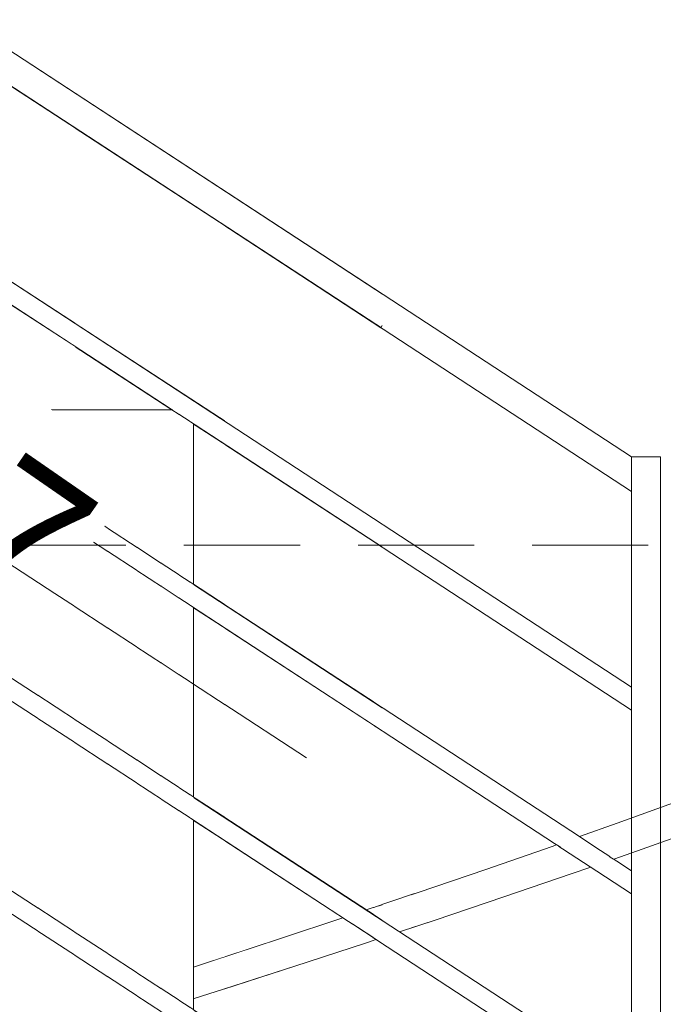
# Model space of a CAD drawing. Header units: millimetres. Extents: x 16408 to 141596, y -21057 to 26364.
# Tile 61 of 115: x 30514 to 31179, y 4381 to 5400. Entities that reach past the tile are written whole.
import ezdxf

# ---------------------------------------------------------------- set-up
doc = ezdxf.new("R2010")
doc.units = ezdxf.units.MM
doc.header["$MEASUREMENT"] = 0
doc.linetypes.add('Przerywana gęsta', pattern=[180, 120, -60])
doc.linetypes.add('Wipeout_Contour', pattern=[1000, 0, -1000])
for name, color, linetype, lineweight in [('0_Nr_pióra__1', 7, 'Continuous', 13), ('0_Nr_pióra__103', 7, 'Continuous', 5), ('0_Nr_pióra__7', 7, 'Continuous', 20)]:
    doc.layers.add(name, color=color, linetype=linetype, lineweight=lineweight)
doc.layers.add('inw_schody zewnętrzne', color=7, linetype='Continuous')
doc.layers.add('inw_ściany zewnętrzne_Nr_pióra__61', color=7, linetype='Continuous', lineweight=13, true_color=0x6a6a6a)
doc.styles.add('STYL_AUTOMATYCZNY_2', font='txt')

msp = doc.modelspace()

# ---------------------------------------------------------------- wipeouts: each hides what was drawn before it
at = {"color": 254, "linetype": 'Wipeout_Contour', "lineweight": 0, "ltscale": 93858.143875}
msp.add_wipeout([(30934.6, 4468.6), (30943.2, 4468.6), (31014.2, 4492.5)], dxfattribs=at)
at = {"color": 254, "linetype": 'Wipeout_Contour', "lineweight": 0, "ltscale": 93039.791798}
msp.add_wipeout([(30571.1, 4996.4), (30671.1, 4996.4), (30571.1, 5061.8)], dxfattribs=at).dxf.layer = 'inw_schody zewnętrzne'
at = {"color": 254, "linetype": 'Wipeout_Contour', "lineweight": 0, "ltscale": 156268.273294}
msp.add_wipeout([(30885.2, 4856.4), (30879.8, 4856.4), (30879.8, 4693.9), (30888.5, 4688.2), (30888.5, 4854.3)], dxfattribs=at).dxf.layer = 'inw_schody zewnętrzne'
at = {"color": 254, "linetype": 'Wipeout_Contour', "lineweight": 0, "ltscale": 124881.704356}
msp.add_wipeout([(30879.8, 4473.9), (30888.5, 4468.2), (30888.5, 4664.3), (30879.8, 4670)], dxfattribs=at).dxf.layer = 'inw_schody zewnętrzne'
at = {"color": 254, "linetype": 'Wipeout_Contour', "lineweight": 0, "ltscale": 124755.955299}
msp.add_wipeout([(30888.5, 4444.3), (30879.8, 4450), (30879.8, 4253.9), (30888.5, 4248.2)], dxfattribs=at).dxf.layer = 'inw_schody zewnętrzne'

# ---------------------------------------------------------------- next in the draw order: wipeouts: each hides what was drawn before it
at = {"color": 254, "linetype": 'Wipeout_Contour', "lineweight": 0, "ltscale": 93921.343442}
msp.add_wipeout([(30934.6, 4468.6), (31014.2, 4492.5), (31004.2, 4492.5)], dxfattribs=at)
at = {"color": 254, "linetype": 'Wipeout_Contour', "lineweight": 0, "ltscale": 124304.440553}
msp.add_wipeout([(30725.9, 5186.7), (30571.1, 5287.9), (30571.1, 5085.7), (30725.9, 4984.5)], dxfattribs=at).dxf.layer = 'inw_schody zewnętrzne'
at = {"color": 254, "linetype": 'Wipeout_Contour', "lineweight": 0, "ltscale": 124591.676056}
msp.add_wipeout([(30725.9, 4770.6), (30725.9, 4574.5), (30879.8, 4473.9), (30879.8, 4670)], dxfattribs=at).dxf.layer = 'inw_schody zewnętrzne'

# ---------------------------------------------------------------- next in the draw order: wipeouts: each hides what was drawn before it
at = {"color": 254, "linetype": 'Wipeout_Contour', "lineweight": 0, "ltscale": 93835.249484}
msp.add_wipeout([(30925.8, 4497.2), (30934.6, 4468.6), (31004.2, 4492.5)], dxfattribs=at)
at = {"color": 254, "linetype": 'Wipeout_Contour', "lineweight": 0, "ltscale": 123783.12787}
msp.add_wipeout([(30493.5, 5112.6), (30493.5, 4996.4), (30571.1, 4996.4), (30571.1, 5061.8)], dxfattribs=at).dxf.layer = 'inw_schody zewnętrzne'
at = {"color": 254, "linetype": 'Wipeout_Contour', "lineweight": 0, "ltscale": 124698.939193}
msp.add_wipeout([(30725.9, 4794.5), (30879.8, 4693.9), (30879.8, 4856.4), (30725.9, 4856.4)], dxfattribs=at).dxf.layer = 'inw_schody zewnętrzne'
at = {"color": 254, "linetype": 'Wipeout_Contour', "lineweight": 0, "ltscale": 124464.127141}
msp.add_wipeout([(30725.9, 4550.6), (30725.9, 4354.5), (30879.8, 4253.9), (30879.8, 4450)], dxfattribs=at).dxf.layer = 'inw_schody zewnętrzne'

# ---------------------------------------------------------------- next in the draw order: wipeouts: each hides what was drawn before it
at = {"color": 254, "linetype": 'Wipeout_Contour', "lineweight": 0, "ltscale": 93902.241497}
msp.add_wipeout([(30925.8, 4497.2), (31004.2, 4492.5), (30995.6, 4521)], dxfattribs=at)
at = {"color": 254, "linetype": 'Wipeout_Contour', "lineweight": 0, "ltscale": 93741.898563}
msp.add_wipeout([(30943.2, 4468.6), (30918.5, 4461.2), (30918.5, 4460.4)], dxfattribs=at)
at = {"color": 254, "linetype": 'Wipeout_Contour', "lineweight": 0, "ltscale": 123896.603704}
msp.add_wipeout([(30571.1, 5287.9), (30493.5, 5338.7), (30493.5, 5136.5), (30571.1, 5085.7)], dxfattribs=at).dxf.layer = 'inw_schody zewnętrzne'
at = {"color": 254, "linetype": 'Wipeout_Contour', "lineweight": 0, "ltscale": 93784.283615}
msp.add_wipeout([(30885.2, 4856.4), (30879.8, 4860), (30879.8, 4856.4)], dxfattribs=at).dxf.layer = 'inw_schody zewnętrzne'
at = {"color": 254, "linetype": 'Wipeout_Contour', "lineweight": 0, "ltscale": 124259.534853}
msp.add_wipeout([(30693.5, 4791.8), (30693.5, 4595.7), (30725.9, 4574.5), (30725.9, 4770.6)], dxfattribs=at).dxf.layer = 'inw_schody zewnętrzne'

# ---------------------------------------------------------------- next in the draw order: wipeouts: each hides what was drawn before it
at = {"color": 254, "linetype": 'Wipeout_Contour', "lineweight": 0, "ltscale": 124110.653601}
msp.add_wipeout([(29603.5, 5024.5), (31412.8, 6277.1), (31395.4, 6289.1), (29603.5, 5048.6)], dxfattribs=at)
at = {"color": 254, "linetype": 'Wipeout_Contour', "lineweight": 0, "ltscale": 94076.633269}
msp.add_wipeout([(31004.2, 4492.5), (31014.2, 4492.5), (31084, 4516.3)], dxfattribs=at)
at = {"color": 254, "linetype": 'Wipeout_Contour', "lineweight": 0, "ltscale": 124997.939147}
msp.add_wipeout([(30918.5, 4463.2), (30918.5, 4461.2), (30943.2, 4468.6), (30934.6, 4468.6)], dxfattribs=at)
at = {"color": 254, "linetype": 'Wipeout_Contour', "lineweight": 0, "ltscale": 124349.407655}
msp.add_wipeout([(30725.9, 4856.4), (30693.5, 4856.4), (30693.5, 4815.7), (30725.9, 4794.5)], dxfattribs=at).dxf.layer = 'inw_schody zewnętrzne'
at = {"color": 254, "linetype": 'Wipeout_Contour', "lineweight": 0, "ltscale": 124129.921436}
msp.add_wipeout([(30725.9, 4550.6), (30693.5, 4571.8), (30693.5, 4375.7), (30725.9, 4354.5)], dxfattribs=at).dxf.layer = 'inw_schody zewnętrzne'

# ---------------------------------------------------------------- next in the draw order: wipeouts: each hides what was drawn before it
at = {"color": 254, "linetype": 'Wipeout_Contour', "lineweight": 0, "ltscale": 94137.300514}
msp.add_wipeout([(31072.7, 4516.3), (31004.2, 4492.5), (31084, 4516.3)], dxfattribs=at)
at = {"color": 254, "linetype": 'Wipeout_Contour', "lineweight": 0, "ltscale": 93735.088623}
msp.add_wipeout([(30918.5, 4469.6), (30918.5, 4463.2), (30934.6, 4468.6)], dxfattribs=at)
at = {"color": 254, "linetype": 'Wipeout_Contour', "lineweight": 0, "ltscale": 124750.127877}
msp.add_wipeout([(30725.9, 4960.6), (30725.9, 4856.4), (30879.8, 4856.4), (30879.8, 4860)], dxfattribs=at).dxf.layer = 'inw_schody zewnętrzne'

# ---------------------------------------------------------------- next in the draw order: wipeouts: each hides what was drawn before it
at = {"color": 254, "linetype": 'Wipeout_Contour', "lineweight": 0, "ltscale": 94051.179883}
msp.add_wipeout([(31072.7, 4516.3), (30995.6, 4521), (31004.2, 4492.5)], dxfattribs=at)
at = {"color": 254, "linetype": 'Wipeout_Contour', "lineweight": 0, "ltscale": 124990.683792}
msp.add_wipeout([(30918.5, 4469.6), (30934.6, 4468.6), (30925.8, 4497.2), (30918.5, 4494.7)], dxfattribs=at)
at = {"color": 254, "linetype": 'Wipeout_Contour', "lineweight": 0, "ltscale": 124401.548432}
msp.add_wipeout([(30725.9, 4960.6), (30693.5, 4981.8), (30693.5, 4856.4), (30725.9, 4856.4)], dxfattribs=at).dxf.layer = 'inw_schody zewnętrzne'

# ---------------------------------------------------------------- next in the draw order: linework, layer by layer
at = {"layer": '0_Nr_pióra__103', "color": 7, "linetype": 'Continuous', "lineweight": 5}
for p, q in [((30918.5, 4494.7), (30925.8, 4497.2)), ((30943.2, 4468.6), (31014.2, 4492.5))]:
    msp.add_line(p, q, dxfattribs=at)

# ---------------------------------------------------------------- next in the draw order: wipeouts: each hides what was drawn before it
at = {"color": 254, "linetype": 'Wipeout_Contour', "lineweight": 0, "ltscale": 124057.973169}
msp.add_wipeout([(29614.4, 4861.3), (29632.2, 4849.6), (31423.5, 6089.7), (31423.5, 6113.7)], dxfattribs=at)
at = {"color": 254, "linetype": 'Wipeout_Contour', "lineweight": 0, "ltscale": 94117.15054}
msp.add_wipeout([(31064.2, 4544.8), (30995.6, 4521), (31072.7, 4516.3)], dxfattribs=at)

# ---------------------------------------------------------------- next in the draw order: linework, layer by layer
at = {"layer": '0_Nr_pióra__103', "color": 7, "linetype": 'Continuous', "lineweight": 5}
for p, q in [((31146.3, 4914.9), (31146.3, 4947.6)), ((31146.3, 4947.6), (31176.3, 4947.6)), ((31176.3, 4928), (31176.3, 4947.6)), ((30925.8, 4497.2), (30995.6, 4521))]:
    msp.add_line(p, q, dxfattribs=at)

# ---------------------------------------------------------------- next in the draw order: wipeouts: each hides what was drawn before it
at = {"color": 254, "linetype": 'Wipeout_Contour', "lineweight": 0, "ltscale": 124134.803041}
msp.add_wipeout([(30689.6, 4158.2), (30693.5, 4155.7), (30693.5, 4996.4), (30689.6, 4996.4)], dxfattribs=at)
at = {"color": 254, "linetype": 'Wipeout_Contour', "lineweight": 0, "ltscale": 94291.33697}
msp.add_wipeout([(31152.4, 4540.1), (31072.7, 4516.3), (31084, 4516.3)], dxfattribs=at)

# ---------------------------------------------------------------- next in the draw order: wipeouts: each hides what was drawn before it
at = {"color": 254, "linetype": 'Wipeout_Contour', "lineweight": 0, "ltscale": 124106.028996}
msp.add_wipeout([(30689.6, 4996.4), (30678.3, 4996.4), (30678.3, 4165.6), (30689.6, 4158.2)], dxfattribs=at)
at = {"color": 254, "linetype": 'Wipeout_Contour', "lineweight": 0, "ltscale": 94349.33502}
msp.add_wipeout([(31072.7, 4516.3), (31152.4, 4540.1), (31139.7, 4540.1)], dxfattribs=at)

# ---------------------------------------------------------------- next in the draw order: wipeouts: each hides what was drawn before it
at = {"color": 254, "linetype": 'Wipeout_Contour', "lineweight": 0, "ltscale": 124049.592898}
msp.add_wipeout([(30659.8, 4996.4), (30659.8, 4177.7), (30678.3, 4165.6), (30678.3, 4996.4)], dxfattribs=at)
at = {"color": 254, "linetype": 'Wipeout_Contour', "lineweight": 0, "ltscale": 94263.395459}
msp.add_wipeout([(31064.2, 4544.8), (31072.7, 4516.3), (31139.7, 4540.1)], dxfattribs=at)

# ---------------------------------------------------------------- next in the draw order: linework, layer by layer
at = {"layer": '0_Nr_pióra__103', "color": 7, "linetype": 'Continuous', "lineweight": 5}
for p, q in [((31084, 4516.3), (31104.1, 4523.3)), ((31014.2, 4492.5), (31084, 4516.3))]:
    msp.add_line(p, q, dxfattribs=at)

# ---------------------------------------------------------------- next in the draw order: wipeouts: each hides what was drawn before it
at = {"color": 254, "linetype": 'Wipeout_Contour', "lineweight": 0, "ltscale": 123967.676196}
msp.add_wipeout([(30634.9, 4194), (30659.8, 4177.7), (30659.8, 4996.4), (30634.9, 4996.4)], dxfattribs=at)
at = {"color": 254, "linetype": 'Wipeout_Contour', "lineweight": 0, "ltscale": 94328.204384}
msp.add_wipeout([(31064.2, 4544.8), (31139.7, 4540.1), (31131.4, 4568.7)], dxfattribs=at)

# ---------------------------------------------------------------- next in the draw order: linework, layer by layer
at = {"layer": '0_Nr_pióra__103', "color": 7, "linetype": 'Continuous', "lineweight": 5}
for p, q in [((30995.6, 4521), (31064.2, 4544.8)), ((31064.2, 4544.8), (31068.7, 4546.5))]:
    msp.add_line(p, q, dxfattribs=at)

# ---------------------------------------------------------------- next in the draw order: wipeouts: each hides what was drawn before it
at = {"color": 254, "linetype": 'Wipeout_Contour', "lineweight": 0, "ltscale": 123863.443485}
msp.add_wipeout([(30604.6, 4996.4), (30604.6, 4213.8), (30634.9, 4194), (30634.9, 4996.4)], dxfattribs=at)
at = {"color": 254, "linetype": 'Wipeout_Contour', "lineweight": 0, "ltscale": 94501.770456}
msp.add_wipeout([(31139.7, 4540.1), (31152.4, 4540.1), (31219.2, 4564)], dxfattribs=at)

# ---------------------------------------------------------------- next in the draw order: wipeouts: each hides what was drawn before it
at = {"color": 254, "linetype": 'Wipeout_Contour', "lineweight": 0, "ltscale": 123740.918532}
msp.add_wipeout([(30604.6, 4996.4), (30570, 4996.4), (30570, 4236.4), (30604.6, 4213.8)], dxfattribs=at)
at = {"color": 254, "linetype": 'Wipeout_Contour', "lineweight": 0, "ltscale": 94556.96907}
msp.add_wipeout([(31139.7, 4540.1), (31219.2, 4564), (31205.2, 4564)], dxfattribs=at)

# ---------------------------------------------------------------- next in the draw order: wipeouts: each hides what was drawn before it
at = {"color": 254, "linetype": 'Wipeout_Contour', "lineweight": 0, "ltscale": 123604.826956}
msp.add_wipeout([(30570, 4996.4), (30532.5, 4996.4), (30532.5, 4260.9), (30570, 4236.4)], dxfattribs=at)
at = {"color": 254, "linetype": 'Wipeout_Contour', "lineweight": 0, "ltscale": 94471.417766}
msp.add_wipeout([(31131.4, 4568.7), (31139.7, 4540.1), (31205.2, 4564)], dxfattribs=at)

# ---------------------------------------------------------------- next in the draw order: linework, layer by layer
at = {"layer": '0_Nr_pióra__103', "color": 7, "linetype": 'Continuous', "lineweight": 5}
for p, q in [((31146.3, 4519.6), (31086.6, 4558.7)), ((31128, 4531.6), (31152.4, 4540.1))]:
    msp.add_line(p, q, dxfattribs=at)

# ---------------------------------------------------------------- next in the draw order: wipeouts: each hides what was drawn before it
at = {"color": 254, "linetype": 'Wipeout_Contour', "lineweight": 0, "ltscale": 123460.411094}
msp.add_wipeout([(30493.5, 4996.4), (30493.5, 4286.5), (30532.5, 4260.9), (30532.5, 4996.4)], dxfattribs=at)
at = {"color": 254, "linetype": 'Wipeout_Contour', "lineweight": 0, "ltscale": 94534.927445}
msp.add_wipeout([(31131.4, 4568.7), (31205.2, 4564), (31197.1, 4592.5)], dxfattribs=at)

# ---------------------------------------------------------------- next in the draw order: linework, layer by layer
at = {"layer": '0_Nr_pióra__103', "color": 7, "linetype": 'Continuous', "lineweight": 5}
for p, q in [((31176.3, 3828), (31176.3, 4928)), ((31176.3, 3828), (31176.3, 4928)), ((31146.3, 3859.6), (31146.3, 4914.9)), ((31146.3, 3859.6), (31146.3, 4914.9)), ((31131.4, 4568.7), (31197.1, 4592.5)), ((31092.4, 4554.9), (31131.4, 4568.7)), ((31152.4, 4540.1), (31219.2, 4564))]:
    msp.add_line(p, q, dxfattribs=at)

# ---------------------------------------------------------------- next in the draw order: wipeouts: each hides what was drawn before it
at = {"color": 254, "linetype": 'Wipeout_Contour', "lineweight": 0, "ltscale": 520316.575892}
msp.add_wipeout([(29603.5, 4868.4), (29603.5, 4844.7), (29845.6, 4686.4), (29863.5, 4686.4), (29863.5, 4674.7), (30105.6, 4516.4), (30123.5, 4516.4), (30123.5, 4504.7), (30365.6, 4346.4), (30383.5, 4346.4), (30383.5, 4334.7), (30625.6, 4176.4), (30643.5, 4176.4), (30643.5, 4164.7), (30885.6, 4006.4), (30903.5, 4006.4), (30903.5, 4018.4)], dxfattribs=at)

# ---------------------------------------------------------------- next in the draw order: linework, layer by layer
at = {"layer": '0_Nr_pióra__103', "color": 7, "linetype": 'Continuous', "lineweight": 5}
msp.add_line((30906.4, 4456.5), (30943.2, 4468.6), dxfattribs=at)

# ---------------------------------------------------------------- next in the draw order: wipeouts: each hides what was drawn before it
at = {"color": 254, "linetype": 'Wipeout_Contour', "lineweight": 0, "ltscale": 217230.650191}
msp.add_wipeout([(30245.9, 5274.4), (30671.1, 4996.4), (30693.5, 4996.4), (30693.5, 4981.8), (30888.5, 4854.3), (30888.5, 4878.2), (30263.7, 5286.7)], dxfattribs=at)
at = {"color": 254, "linetype": 'Wipeout_Contour', "lineweight": 0, "ltscale": 124615.157584}
msp.add_wipeout([(30693.5, 4815.7), (30693.5, 4791.8), (30888.5, 4664.3), (30888.5, 4688.2)], dxfattribs=at)
at = {"color": 254, "linetype": 'Wipeout_Contour', "lineweight": 0, "ltscale": 124484.299743}
msp.add_wipeout([(30693.5, 4595.7), (30693.5, 4571.8), (30888.5, 4444.3), (30888.5, 4468.2)], dxfattribs=at)
at = {"color": 254, "linetype": 'Wipeout_Contour', "lineweight": 0, "ltscale": 93049.471416}
msp.add_wipeout([(30724.5, 4397.1), (30693.6, 4387.6), (30694, 4387.3)], dxfattribs=at)

# ---------------------------------------------------------------- next in the draw order: linework, layer by layer
at = {"layer": '0_Nr_pióra__103', "color": 7, "linetype": 'Continuous', "lineweight": 5}
for p, q in [((31092.4, 4554.9), (30368, 5028.5)), ((31146.3, 4495.7), (30370.4, 5003)), ((30493.5, 4996.4), (30532.5, 4996.4)), ((30532.5, 4996.4), (30570, 4996.4)), ((30570, 4996.4), (30604.6, 4996.4)), ((30604.6, 4996.4), (30634.9, 4996.4)), ((30634.9, 4996.4), (30659.8, 4996.4)), ((30659.8, 4996.4), (30671.1, 4996.4)), ((30693.5, 4981.8), (30888.5, 4854.3)), ((30693.5, 4815.7), (30693.5, 4981.8)), ((30693.5, 4815.7), (30888.5, 4688.2)), ((30693.5, 4791.8), (30888.5, 4664.3)), ((30693.5, 4595.7), (30693.5, 4791.8))]:
    msp.add_line(p, q, dxfattribs=at)

# ---------------------------------------------------------------- next in the draw order: wipeouts: each hides what was drawn before it
at = {"color": 254, "linetype": 'Wipeout_Contour', "lineweight": 0, "ltscale": 154327.087416}
msp.add_wipeout([(29618.5, 5946.6), (29618.5, 5910.8), (30887.1, 5081.3), (30888.5, 5083.5), (30888.5, 5116.2)], dxfattribs=at)
at = {"color": 254, "linetype": 'Wipeout_Contour', "lineweight": 0, "ltscale": 93631.230011}
msp.add_wipeout([(30884, 4483.1), (30888.5, 4480.1), (30888.5, 4484.6)], dxfattribs=at)
at = {"color": 254, "linetype": 'Wipeout_Contour', "lineweight": 0, "ltscale": 155088.029027}
msp.add_wipeout([(30693.5, 4388.4), (30693.5, 4387.6), (30693.6, 4387.6), (30724.5, 4397.1), (30720.1, 4397.1)], dxfattribs=at)

# ---------------------------------------------------------------- next in the draw order: linework, layer by layer
at = {"layer": '0_Nr_pióra__103', "color": 7, "linetype": 'Continuous', "lineweight": 5}
for p, q in [((31146.3, 4947.6), (29618.5, 5946.6)), ((31146.3, 4911.8), (29618.5, 5910.8)), ((30440.5, 5409.1), (30888.5, 5116.2)), ((30413.9, 5390.7), (30887.1, 5081.3)), ((31146.3, 4709.6), (30370.4, 5216.9)), ((30370.4, 5216.9), (30888.5, 4878.2)), ((31146.3, 4685.7), (30370.4, 5193)), ((30370.4, 5193), (30671.1, 4996.4)), ((30888.5, 5083.5), (30887.1, 5081.3)), ((30871.9, 4479), (30922, 4495.9))]:
    msp.add_line(p, q, dxfattribs=at)

# ---------------------------------------------------------------- next in the draw order: wipeouts: each hides what was drawn before it
at = {"color": 254, "linetype": 'Wipeout_Contour', "lineweight": 0, "ltscale": 93046.450643}
msp.add_wipeout([(30693.5, 4398.6), (30693.5, 4388.4), (30720.1, 4397.1)], dxfattribs=at)

# ---------------------------------------------------------------- next in the draw order: wipeouts: each hides what was drawn before it
at = {"color": 254, "linetype": 'Wipeout_Contour', "lineweight": 0, "ltscale": 124078.98875}
msp.add_wipeout([(30711, 4425.7), (30693.5, 4419.9), (30693.5, 4398.6), (30720.1, 4397.1)], dxfattribs=at)

# ---------------------------------------------------------------- next in the draw order: linework, layer by layer
at = {"layer": '0_Nr_pióra__103', "color": 7, "linetype": 'Continuous', "lineweight": 5}
msp.add_line((30693.5, 4375.7), (30693.5, 4571.8), dxfattribs=at)

# ---------------------------------------------------------------- next in the draw order: wipeouts: each hides what was drawn before it
at = {"color": 254, "linetype": 'Wipeout_Contour', "lineweight": 0, "ltscale": 93184.937093}
msp.add_wipeout([(30720.1, 4397.1), (30724.5, 4397.1), (30798.2, 4420.9)], dxfattribs=at)

# ---------------------------------------------------------------- next in the draw order: wipeouts: each hides what was drawn before it
at = {"color": 254, "linetype": 'Wipeout_Contour', "lineweight": 0, "ltscale": 93254.850965}
msp.add_wipeout([(30792.4, 4420.9), (30720.1, 4397.1), (30798.2, 4420.9)], dxfattribs=at)

# ---------------------------------------------------------------- next in the draw order: wipeouts: each hides what was drawn before it
at = {"color": 254, "linetype": 'Wipeout_Contour', "lineweight": 0, "ltscale": 93170.081688}
msp.add_wipeout([(30711, 4425.7), (30720.1, 4397.1), (30792.4, 4420.9)], dxfattribs=at)

# ---------------------------------------------------------------- next in the draw order: linework, layer by layer
at = {"layer": '0_Nr_pióra__103', "color": 7, "linetype": 'Continuous', "lineweight": 5}
msp.add_line((30694, 4387.3), (30724.5, 4397.1), dxfattribs=at)

# ---------------------------------------------------------------- next in the draw order: wipeouts: each hides what was drawn before it
at = {"color": 254, "linetype": 'Wipeout_Contour', "lineweight": 0, "ltscale": 93239.271919}
msp.add_wipeout([(30783.4, 4449.5), (30711, 4425.7), (30792.4, 4420.9)], dxfattribs=at)

# ---------------------------------------------------------------- next in the draw order: linework, layer by layer
at = {"layer": '0_Nr_pióra__103', "color": 7, "linetype": 'Continuous', "lineweight": 5}
msp.add_line((30693.5, 4419.9), (30711, 4425.7), dxfattribs=at)

# ---------------------------------------------------------------- next in the draw order: wipeouts: each hides what was drawn before it
at = {"color": 254, "linetype": 'Wipeout_Contour', "lineweight": 0, "ltscale": 93411.790723}
msp.add_wipeout([(30871.1, 4444.8), (30792.4, 4420.9), (30798.2, 4420.9)], dxfattribs=at)

# ---------------------------------------------------------------- next in the draw order: wipeouts: each hides what was drawn before it
at = {"color": 254, "linetype": 'Wipeout_Contour', "lineweight": 0, "ltscale": 93479.619405}
msp.add_wipeout([(30863.9, 4444.8), (30792.4, 4420.9), (30871.1, 4444.8)], dxfattribs=at)

# ---------------------------------------------------------------- next in the draw order: wipeouts: each hides what was drawn before it
at = {"color": 254, "linetype": 'Wipeout_Contour', "lineweight": 0, "ltscale": 93394.201794}
msp.add_wipeout([(30783.4, 4449.5), (30792.4, 4420.9), (30863.9, 4444.8)], dxfattribs=at)

# ---------------------------------------------------------------- next in the draw order: linework, layer by layer
at = {"layer": '0_Nr_pióra__103', "color": 7, "linetype": 'Continuous', "lineweight": 5}
msp.add_line((30724.5, 4397.1), (30798.2, 4420.9), dxfattribs=at)

# ---------------------------------------------------------------- next in the draw order: wipeouts: each hides what was drawn before it
at = {"color": 254, "linetype": 'Wipeout_Contour', "lineweight": 0, "ltscale": 93462.805613}
msp.add_wipeout([(30783.4, 4449.5), (30863.9, 4444.8), (30855, 4473.3)], dxfattribs=at)

# ---------------------------------------------------------------- next in the draw order: linework, layer by layer
at = {"layer": '0_Nr_pióra__103', "color": 7, "linetype": 'Continuous', "lineweight": 5}
for p, q in [((30783.4, 4449.5), (30847.8, 4470.9)), ((30711, 4425.7), (30783.4, 4449.5))]:
    msp.add_line(p, q, dxfattribs=at)

# ---------------------------------------------------------------- next in the draw order: wipeouts: each hides what was drawn before it
at = {"color": 254, "linetype": 'Wipeout_Contour', "lineweight": 0, "ltscale": 124786.655169}
msp.add_wipeout([(30888.5, 4452.2), (30863.9, 4444.8), (30871.1, 4444.8), (30888.5, 4450.5)], dxfattribs=at)

# ---------------------------------------------------------------- next in the draw order: wipeouts: each hides what was drawn before it
at = {"color": 254, "linetype": 'Wipeout_Contour', "lineweight": 0, "ltscale": 93597.434832}
msp.add_wipeout([(30888.5, 4453.1), (30863.9, 4444.8), (30888.5, 4452.2)], dxfattribs=at)

# ---------------------------------------------------------------- next in the draw order: wipeouts: each hides what was drawn before it
at = {"color": 254, "linetype": 'Wipeout_Contour', "lineweight": 0, "ltscale": 155961.581627}
msp.add_wipeout([(30863.1, 4472.9), (30855, 4473.3), (30863.9, 4444.8), (30888.5, 4453.1), (30888.5, 4456.2)], dxfattribs=at)

# ---------------------------------------------------------------- next in the draw order: linework, layer by layer
at = {"layer": '0_Nr_pióra__103', "color": 7, "linetype": 'Continuous', "lineweight": 5}
for p, q in [((30798.2, 4420.9), (30871.1, 4444.8)), ((30871.1, 4444.8), (30882.2, 4448.4))]:
    msp.add_line(p, q, dxfattribs=at)

# ---------------------------------------------------------------- next in the draw order: wipeouts: each hides what was drawn before it
at = {"color": 254, "linetype": 'Wipeout_Contour', "lineweight": 0, "ltscale": 93545.58851}
msp.add_wipeout([(30859.9, 4475), (30855, 4473.3), (30863.1, 4472.9)], dxfattribs=at)

# ---------------------------------------------------------------- next in the draw order: linework, layer by layer
at = {"layer": '0_Nr_pióra__103', "color": 7, "linetype": 'Continuous', "lineweight": 5}
for p, q in [((31146.3, 4299.6), (30370.4, 4806.9)), ((31146.3, 4275.7), (30370.4, 4783)), ((30693.5, 4595.7), (30888.5, 4468.2)), ((31146.3, 4079.6), (30370.4, 4586.9)), ((30693.5, 4571.8), (30888.5, 4444.3)), ((31146.3, 4055.7), (30370.4, 4563))]:
    msp.add_line(p, q, dxfattribs=at)

# ---------------------------------------------------------------- next in the draw order: wipeouts: each hides what was drawn before it
at = {"color": 7, "linetype": 'Wipeout_Contour', "lineweight": 20, "ltscale": 122815.941957}
msp.add_wipeout([(30267.4, 5189.6), (30639.9, 4931.6), (30364.1, 4533.4), (29991.6, 4791.4)], dxfattribs=at).dxf.layer = '0_Nr_pióra__7'

# ---------------------------------------------------------------- next in the draw order: linework, layer by layer
at = {"layer": '0_Nr_pióra__1', "color": 7, "linetype": 'Continuous', "lineweight": 13}
msp.add_line((30810.1, 4636.2), (29960.4, 5191.8), dxfattribs=at)
at = {"layer": 'inw_ściany zewnętrzne_Nr_pióra__61', "color": 251, "linetype": 'Przerywana gęsta', "lineweight": 13, "true_color": 0x6a6a6a, "flags": 128}
msp.add_lwpolyline([(29603.5, 4856.4), (38941.5, 4856.4)], dxfattribs=at)

# ---------------------------------------------------------------- next in the draw order: texts
at = {"layer": '0_Nr_pióra__7', "color": 7, "linetype": 'Continuous', "lineweight": 20, "insert": (30200.7, 4695.3), "char_height": 150, "attachment_point": 8, "rotation": 325.2967, "line_spacing_factor": 0.963147, "style": 'STYL_AUTOMATYCZNY_2'}
msp.add_mtext('\\A1;{\\pqc;\\fCentury Gothic|b0|i0|c238|p34;6\\fCentury Gothic|b0|i0|c238|p34;x1\\fCentury Gothic|b0|i0|c238|p34;7\\P\\pqc;\\fCentury Gothic|b0|i0|c238|p34;26}', dxfattribs=at)

doc.saveas('drawing.dxf')
